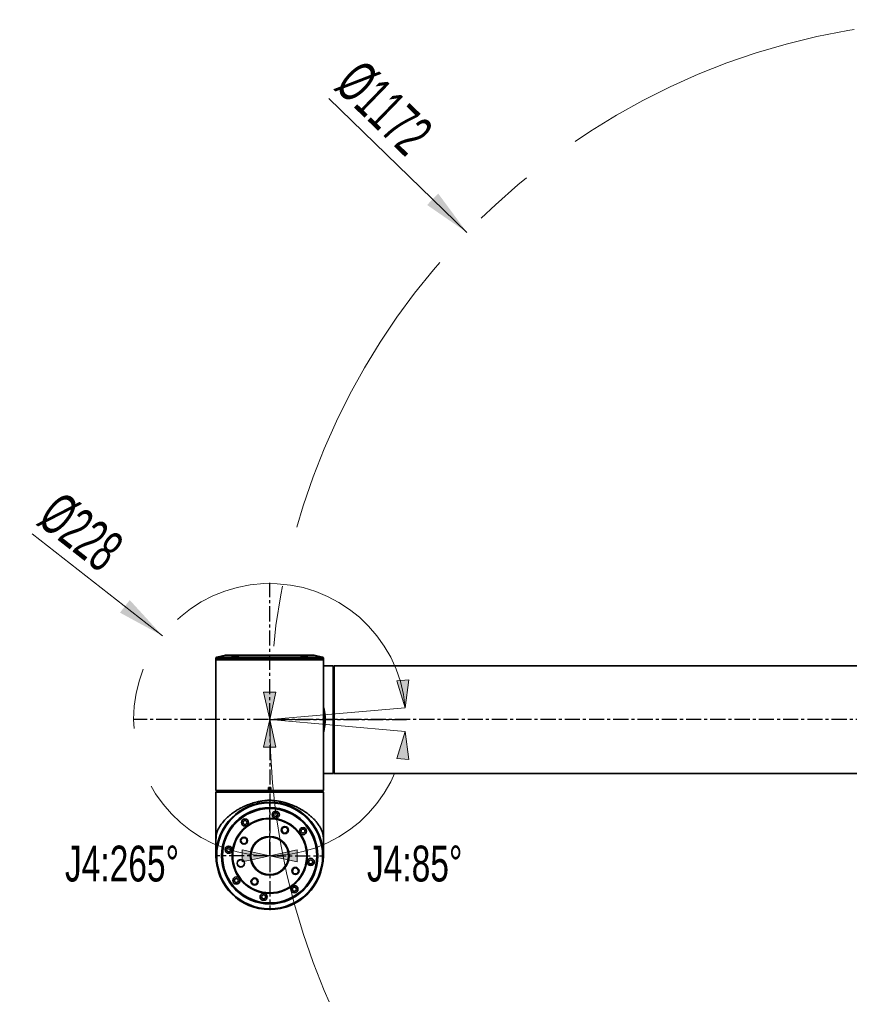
# Model space of a CAD drawing. Header units: millimetres. Extents: x -4 to 420, y 0 to 297.
# Tile 4 of 15: x 78 to 112, y 166 to 208. Entities that reach past the tile are written whole.
import ezdxf

# ---------------------------------------------------------------- set-up
doc = ezdxf.new("R2010")
doc.units = ezdxf.units.MM
doc.linetypes.add('CENTERX2', pattern=[20.32, 12.7, -2.54, 2.54, -2.54])
doc.layers.get('0').update_dxf_attribs({"lineweight": 18})
doc.layers.add('中心线层', color=6, linetype='CENTERX2', lineweight=25)
doc.layers.add('标注层', color=150, linetype='Continuous', lineweight=18)
doc.styles.add('SLDTEXTSTYLE0', font='txt', dxfattribs={"width": 0.7})
doc.styles.add('SLDTEXTSTYLE19', font='txt', dxfattribs={"width": 0.605})
doc.dimstyles.new('SLDDIMSTYLE0', dxfattribs={"dimtxt": 3.5, "dimasz": 4, "dimexe": 0, "dimexo": 0.0625, "dimgap": 0.875, "dimtad": 1, "dimrnd": 1e-09, "dimzin": 12, "dimdsep": 46, "dimtxsty": 'SLDTEXTSTYLE19', "dimcen": 0.09, "dimdle": 8, "dimadec": 0, "dimazin": 3, "dimtfac": 1, "dimtdec": 3, "dimtofl": 0, "dimtmove": 0, "dimatfit": 3, "dimfxl": 0, "dimfrac": 2, "dimtolj": 1, "dimarcsym": 0})

# ---------------------------------------------------------------- blocks, each defined once
blk = doc.blocks.new('块1')
at = {"linetype": 'Continuous'}
blk.add_hatch(color=7, dxfattribs=at).paths.add_polyline_path([(5474.3, 5769.8), (5448.8, 5654.8), (5499.8, 5654.8)], flags=0)
at = {"color": 7, "linetype": 'Continuous', "lineweight": 18}
for p, q in [((5474.3, 5769.8), (5448.8, 5654.8)), ((5499.8, 5654.8), (5474.3, 5769.8)), ((5448.8, 5654.8), (5499.8, 5654.8))]:
    blk.add_line(p, q, dxfattribs=at)
blk = doc.blocks.new('SW_CENTERMARKSYMBOL_1')
at = {"layer": '中心线层', "color": 0}
for p, q in [((0, 1), (0, 114.5)), ((-1, 0), (-114.5, 0)), ((0, 0), (-0.5, 0)), ((0, 0), (0, 0.5)), ((0, 0), (0, -0.5)), ((0, 0), (0.5, 0)), ((1, 0), (114.5, 0)), ((0, -1), (0, -114.5))]:
    blk.add_line(p, q, dxfattribs=at)
blk = doc.blocks.new('SW_CENTERMARKSYMBOL_2')
at = {"layer": '中心线层', "color": 0}
blk.add_line((-1, 0), (-586.5, 0), dxfattribs=at)
blk = doc.blocks.new('SW_CENTERMARKSYMBOL_3')
at = {"layer": '中心线层', "color": 0}
for p, q in [((0, 1), (0, 45.5)), ((-1, 0), (-45.5, 0)), ((0, 0), (-0.5, 0)), ((0, 0), (0, 0.5)), ((0, 0), (0, -0.5)), ((0, 0), (0.5, 0)), ((1, 0), (45.5, 0)), ((0, -1), (0, -45.5))]:
    blk.add_line(p, q, dxfattribs=at)
blk = doc.blocks.new('*X36')
at = {"layer": '标注层', "linetype": 'Continuous'}
blk.add_hatch(color=0, dxfattribs=at).paths.add_polyline_path([(-56.039, 20.443), (-57.243, 22.074), (-57.707, 21.595)], flags=0)
at = {"layer": '标注层', "color": 0, "linetype": 'Continuous'}
blk.add_line((-61.819, 26.046), (-56.039, 20.443), dxfattribs=at)
at = {"layer": '标注层', "color": 0, "insert": (-59.523, 25.641), "char_height": 1.75, "width": 7.72473, "attachment_point": 5, "rotation": 315.8935, "style": 'SLDTEXTSTYLE19'}
blk.add_mtext('%%C1172', dxfattribs=at)
blk = doc.blocks.new('*X37')
at = {"layer": '标注层', "linetype": 'Continuous'}
blk.add_hatch(color=0, dxfattribs=at).paths.add_polyline_path([(-68.791, 3.56), (-70.161, 5.055), (-70.572, 4.529)], flags=0)
at = {"layer": '标注层', "color": 0, "linetype": 'Continuous'}
blk.add_line((-74.251, 7.828), (-68.791, 3.56), dxfattribs=at)
at = {"layer": '标注层', "color": 0, "insert": (-72.223, 7.896), "char_height": 1.75, "width": 6.22237, "attachment_point": 5, "rotation": 321.9878, "style": 'SLDTEXTSTYLE19'}
blk.add_mtext('%%C228', dxfattribs=at)
blk = doc.blocks.new('1')
at = {"color": 0, "linetype": 'Continuous', "lineweight": 35}
for p, q in [((-66.55, 2.62), (-66.55, 2.55)), ((-62.70901, 2.62), (-66.55, 2.62)), ((-66.55, 2.55), (-66.55, 0.05)), ((-62.05, 2.55), (-66.55, 2.55)), ((-66.15783, 2.74824), (-66.51098, 2.66878)), ((-66.51098, 2.66878), (-62.08903, 2.66878)), ((-62.44217, 2.74824), (-66.15783, 2.74824)), ((-62.45314, 2.74946), (-66.14686, 2.74946)), ((-62.05, 2.62), (-62.70901, 2.62)), ((-62.08903, 2.66878), (-62.44217, 2.74824)), ((-62.05, 2.55), (-62.05, 2.62)), ((-62.05, 0.05), (-62.05, 2.55)), ((-61.635, 2.3), (-62.05, 2.3)), ((-61.61, 2.275), (-61.635, 2.3)), ((-61.635, -2.19944), (-61.635, 2.3)), ((-61.61, 2.275), (-61.61, -2.17449)), ((-61.6, 2.15), (-61.61, 2.15)), ((-38.985, 2.3), (-61.6, 2.3)), ((-61.6, -2.2), (-61.6, 2.3)), ((-61.6, 1.1), (-61.61, 1.1)), ((-66.55, 0.05), (-66.55, -2.91)), ((-62.05, -2.91), (-62.05, 0.05)), ((-61.61, -2.05), (-61.6, -2.05)), ((-62.05, -2.2), (-61.765, -2.2)), ((-61.765, -2.2), (-61.765, -2.19944)), ((-61.635, -2.19944), (-61.765, -2.19944)), ((-61.61, -2.17449), (-61.62556, -2.19)), ((-61.6, -2.2), (-38.985, -2.2)), ((-64.35, -2.79), (-64.25, -2.79)), ((-64.35, -2.79), (-64.35, -2.91)), ((-64.25, -2.91), (-64.25, -2.79)), ((-66.55, -2.91), (-66.515, -2.945)), ((-66.55, -2.91), (-64.35, -2.91)), ((-66.525, -2.96), (-66.55, -2.985)), ((-66.55, -2.985), (-66.55, -5.65)), ((-62.05056, -2.985), (-66.55, -2.985)), ((-66.525, -2.96), (-62.07551, -2.96)), ((-66.515, -2.945), (-64.34306, -2.945)), ((-64.35, -2.91), (-64.35, -2.91944)), ((-64.34306, -2.945), (-64.25694, -2.945)), ((-64.25694, -2.945), (-62.085, -2.945)), ((-64.25, -2.91), (-62.05, -2.91)), ((-64.25, -2.91), (-64.25, -2.91944)), ((-62.085, -2.945), (-62.05, -2.91)), ((-62.07551, -2.96), (-62.06, -2.97556)), ((-62.05056, -2.985), (-62.05056, -3.115)), ((-62.05, -3.115), (-62.05056, -3.115)), ((-62.05, -5.65), (-62.05, -3.115)), ((-65.31091, -3.63988), (-65.31092, -3.63792)), ((-65.14348, -3.564), (-65.14348, -3.56408)), ((-64.8378, -3.46522), (-64.83782, -3.46375)), ((-63.76219, -3.46445), (-63.76221, -3.46522)), ((-63.28909, -3.63858), (-63.28909, -3.63988)), ((-65.52041, -3.75973), (-65.52044, -3.75825)), ((-65.49079, -3.73812), (-65.49076, -3.74092)), ((-63.10924, -3.74092), (-63.10922, -3.73824)), ((-63.07958, -3.7589), (-63.0796, -3.75973)), ((-62.0506, -5.25619), (-62.0506, -5.59677)), ((-66.54961, -5.60733), (-66.54965, -5.61001)), ((-66.54959, -5.60709), (-66.54957, -5.60587)), ((-62.0506, -5.59749), (-62.0506, -5.59859)), ((-62.0504, -5.5968), (-62.0504, -5.61317))]:
    blk.add_line(p, q, dxfattribs=at)
at = {"color": 0, "linetype": 'CENTERX2', "lineweight": 18}
for p, q in [((-58.62169, 0.54679), (-64.3, 0.05)), ((-64.3, 0.05), (-58.62169, -0.44679))]:
    blk.add_line(p, q, dxfattribs=at)
at = {"color": 0, "linetype": 'Continuous', "lineweight": 35}
for centre, radius in [((-64.3, -5.65), 2.25), ((-64.3, -5.65), 2.21857), ((-64.3, -5.65), 2.01572), ((-64.3, -5.65), 2), ((-64.3, -5.65), 1.975), ((-64.3, -5.65), 1.575), ((-64.3, -5.65), 1.55), ((-65.33508, -4.25446), 0.15), ((-64.04512, -3.9313), 0.15), ((-64.04512, -3.9313), 0.085), ((-65.33508, -4.25446), 0.085), ((-63.66679, -4.57225), 0.15), ((-63.66679, -4.57225), 0.125), ((-62.90446, -4.61492), 0.15), ((-62.90446, -4.61492), 0.085), ((-65.37775, -5.01679), 0.15), ((-65.37775, -5.01679), 0.125), ((-64.3, -5.65), 0.8125), ((-64.3, -5.65), 0.7875), ((-66.0187, -5.39512), 0.15), ((-66.0187, -5.39512), 0.085), ((-62.5813, -5.90488), 0.15), ((-65.50983, -5.96434), 0.1575), ((-65.50983, -5.96434), 0.15), ((-63.22225, -6.28321), 0.15), ((-63.22225, -6.28321), 0.125), ((-62.5813, -5.90488), 0.085), ((-65.69554, -6.68508), 0.15), ((-64.93321, -6.72775), 0.15), ((-65.69554, -6.68508), 0.085), ((-64.93321, -6.72775), 0.125), ((-63.26492, -7.04554), 0.15), ((-63.26492, -7.04554), 0.085), ((-64.55488, -7.3687), 0.15), ((-64.55488, -7.3687), 0.085)]:
    blk.add_circle(centre, radius, dxfattribs=at)
at = {"color": 0, "linetype": 'CENTERX2', "lineweight": 18}
for centre, radius, start, end in [((-35, 0.05), 29.3, 20, 340), ((-64.3, 0.05), 5.7, 5, 355)]:
    blk.add_arc(centre, radius, start, end, dxfattribs=at)
at = {"color": 0, "linetype": 'Continuous', "lineweight": 35}
for centre, start, end in [((-66.5, 2.62), 102.680383, 180), ((-66.14686, 2.69946), 90, 102.680383), ((-62.45315, 2.69946), 77.319617, 90), ((-62.1, 2.62), 0, 77.319617)]:
    blk.add_arc(centre, 0.05, start, end, dxfattribs=at)
for points, knots in [([(-65.8484, 2.70599), (-65.8602, 2.70213), (-65.8838, 2.6944), (-65.90041, 2.68414), (-65.90008, 2.67633), (-65.88218, 2.67176), (-65.84973, 2.67075), (-65.80667, 2.67323), (-65.75759, 2.67894), (-65.7074, 2.68741), (-65.6613, 2.69796), (-65.62461, 2.70958), (-65.60212, 2.72095), (-65.59698, 2.73053), (-65.60974, 2.73696), (-65.63815, 2.73941), (-65.67826, 2.73776), (-65.72572, 2.73236), (-65.77578, 2.72388), (-65.81819, 2.71456), (-65.83991, 2.7084), (-65.8484, 2.70599)], [0, 0, 0, 0, 0.034733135, 0.069480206, 0.1038343, 0.137439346, 0.170372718, 0.20295562, 0.235618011, 0.268753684, 0.302586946, 0.33710983, 0.37201423, 0.406764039, 0.440821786, 0.473957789, 0.506424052, 0.538809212, 0.571718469, 0.605486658, 0.627176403, 0.627176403, 0.627176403, 0.627176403]), ([(-62.9565, 2.73875), (-62.96705, 2.73836), (-62.98816, 2.73759), (-63.00182, 2.73161), (-63.00003, 2.72292), (-62.98148, 2.71209), (-62.94769, 2.70042), (-62.90209, 2.6893), (-62.85033, 2.68006), (-62.799, 2.67372), (-62.75423, 2.67083), (-62.72072, 2.6715), (-62.70156, 2.67557), (-62.69851, 2.68267), (-62.71208, 2.69223), (-62.7414, 2.70343), (-62.78369, 2.71511), (-62.83423, 2.72584), (-62.88636, 2.73401), (-62.92841, 2.7382), (-62.94883, 2.7386), (-62.9565, 2.73875)], [0, 0, 0, 0, 0.032577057, 0.065141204, 0.098128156, 0.131985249, 0.166602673, 0.201525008, 0.23619897, 0.270209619, 0.303472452, 0.336191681, 0.368764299, 0.401613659, 0.435068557, 0.469255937, 0.504021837, 0.538928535, 0.573408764, 0.607030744, 0.62725017, 0.62725017, 0.62725017, 0.62725017]), ([(-62.0504, 0.59841), (-62.04701, 0.58644), (-62.02848, 0.52107), (-62.00567, 0.39217), (-61.98134, 0.22025), (-61.97221, 0.06327), (-61.97792, -0.07474), (-61.99087, -0.2015), (-62.01279, -0.33496), (-62.03292, -0.43612), (-62.04774, -0.49114), (-62.05037, -0.50087)], [0, 0, 0, 0, 0.03847259, 0.210012, 0.39195982, 0.55790356, 0.67567138, 0.80189452, 0.93701658, 1.08139949, 1.11243049, 1.11243049, 1.11243049, 1.11243049]), ([(-61.62556, -2.19), (-61.62741, -2.19185), (-61.63056, -2.195), (-61.6337, -2.19815), (-61.635, -2.19944)], [0, 0, 0, 0, 0.0078477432, 0.0133542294, 0.0133542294, 0.0133542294, 0.0133542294]), ([(-64.35, -2.91944), (-64.34911, -2.92722), (-64.34811, -2.93599), (-64.34357, -2.94409), (-64.34306, -2.945)], [0, 0, 0, 0, 0.0236962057, 0.0266748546, 0.0266748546, 0.0266748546, 0.0266748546]), ([(-64.25694, -2.945), (-64.25431, -2.93927), (-64.25046, -2.9309), (-64.25011, -2.92219), (-64.25, -2.91944)], [0, 0, 0, 0, 0.0183028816, 0.0267253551, 0.0267253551, 0.0267253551, 0.0267253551]), ([(-62.06, -2.97556), (-62.05815, -2.97741), (-62.055, -2.98055), (-62.05185, -2.9837), (-62.05056, -2.985)], [0, 0, 0, 0, 0.0078472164, 0.0133526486, 0.0133526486, 0.0133526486, 0.0133526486]), ([(-66.5494, -5.25618), (-66.54956, -5.20638), (-66.54976, -5.143), (-66.54977, -5.06654), (-66.54973, -5.02959), (-66.54961, -4.98532), (-66.5493, -4.94411), (-66.54852, -4.90747), (-66.54683, -4.86043), (-66.54186, -4.80685), (-66.53014, -4.74291), (-66.51504, -4.68731), (-66.49781, -4.637), (-66.47862, -4.58795), (-66.44247, -4.50794), (-66.38084, -4.39866), (-66.2842, -4.26256), (-66.16729, -4.12789), (-66.0511, -4.01733), (-65.94708, -3.93013), (-65.86359, -3.8662), (-65.7794, -3.80696), (-65.67967, -3.74238), (-65.56249, -3.6741), (-65.42593, -3.60419), (-65.2584, -3.52916), (-65.05631, -3.4547), (-64.83995, -3.39417), (-64.64264, -3.35492), (-64.47014, -3.33152), (-64.3133, -3.32218), (-64.17524, -3.32791), (-64.04855, -3.34095), (-63.91483, -3.36245), (-63.77052, -3.39317), (-63.6184, -3.43357), (-63.46168, -3.48442), (-63.32434, -3.5375), (-63.20517, -3.59016), (-63.10264, -3.6403), (-63.00112, -3.69507), (-62.91213, -3.74795), (-62.83457, -3.79793), (-62.76736, -3.84418), (-62.70052, -3.89336), (-62.63442, -3.94547), (-62.55845, -4.00983), (-62.472, -4.09047), (-62.37854, -4.18909), (-62.3105, -4.2724), (-62.26469, -4.33489), (-62.23756, -4.37432), (-62.21218, -4.41379), (-62.18858, -4.45333), (-62.16678, -4.49287), (-62.14686, -4.5325), (-62.12565, -4.57819), (-62.10374, -4.63149), (-62.08425, -4.68969), (-62.06945, -4.74558), (-62.06104, -4.79121), (-62.05636, -4.82825), (-62.05401, -4.8547), (-62.05205, -4.88711), (-62.05105, -4.9231), (-62.05056, -4.96269), (-62.05022, -5.01887), (-62.05019, -5.11921), (-62.05045, -5.20601), (-62.0506, -5.25618)], [0, 0, 0, 0, 0.11915643, 0.1516531, 0.18076052, 0.20670441, 0.2576527, 0.28363517, 0.31058562, 0.40590333, 0.50275072, 0.60160275, 0.66663661, 0.74061789, 0.82974452, 1.03650607, 1.24360177, 1.45124427, 1.65828698, 1.76998291, 1.87655119, 1.97801208, 2.07439412, 2.21903881, 2.35738223, 2.48956689, 2.70151442, 2.90390947, 3.04063064, 3.1856484, 3.31791008, 3.41177698, 3.51237871, 3.62007558, 3.73515346, 3.86823891, 4.00533744, 4.14672075, 4.24512909, 4.34701794, 4.45244438, 4.56146494, 4.63820936, 4.71808109, 4.80109571, 4.88725755, 4.97658281, 5.1144586, 5.27137685, 5.4380919, 5.49847866, 5.55888493, 5.61931231, 5.67975963, 5.7402265, 5.80071431, 5.86074044, 5.95143681, 6.04974703, 6.13264107, 6.21565575, 6.2561354, 6.29070982, 6.31953339, 6.37251139, 6.39799668, 6.42346296, 6.51131514, 6.63166547, 6.63166547, 6.63166547, 6.63166547]), ([(-66.54898, -4.92885), (-66.54898, -4.93436), (-66.549, -4.97968), (-66.54905, -5.06187), (-66.54915, -5.20576), (-66.54929, -5.36526), (-66.54948, -5.51032), (-66.54953, -5.58699), (-66.54959, -5.60544), (-66.54959, -5.60617)], [0, 0, 0, 0, 0.012383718, 0.101840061, 0.18855904, 0.355343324, 0.515591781, 0.670979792, 0.677316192, 0.677316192, 0.677316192, 0.677316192]), ([(-62.05061, -5.59654), (-62.05061, -5.59635), (-62.05061, -5.58444), (-62.05093, -5.53865), (-62.05116, -5.47424), (-62.05133, -5.41226), (-62.05126, -5.33974), (-62.05126, -5.25152), (-62.05123, -5.14373), (-62.05122, -5.03907), (-62.05121, -4.96026), (-62.0512, -4.91887)], [0, 0, 0, 0, 0.001664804, 0.10468064, 0.189693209, 0.256766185, 0.314580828, 0.430496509, 0.503084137, 0.585976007, 0.677675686, 0.677675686, 0.677675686, 0.677675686])]:
    blk.add_open_spline(points, degree=3, knots=knots, dxfattribs=at)
at = {"color": 0, "linetype": 'Continuous', "xscale": 0.01, "yscale": 0.01, "zscale": 0.01}
for p, rotation in [((-9.11154, 62.79379), 184.9965763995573), ((-9.55306, 57.74504), 179.9965763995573), ((-119.04694, -57.64503), 359.9965763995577), ((-118.18875, -53.15077), 354.9965763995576), ((-121.99831, 49.09349), 270.0000000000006), ((-6.60169, -60.39349), 90.0000000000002)]:
    blk.add_blockref('块1', p, dxfattribs=dict(at, rotation=rotation))
at = {"layer": '中心线层', "color": 0, "xscale": 0.05, "yscale": 0.05, "zscale": 0.05}
for name, p in [('SW_CENTERMARKSYMBOL_2', (-35, 0.05)), ('SW_CENTERMARKSYMBOL_1', (-64.3, 0.05)), ('SW_CENTERMARKSYMBOL_3', (-64.3, -5.65))]:
    blk.add_blockref(name, p, dxfattribs=at)
at = {"layer": '标注层', "color": 0, "char_height": 1.5, "attachment_point": 1, "style": 'SLDTEXTSTYLE0'}
for s, insert, width in [('J4:265%%D', (-72.87564, -5.22439), 9.9955307), ('J4:85%%D', (-60.22577, -5.22439), 8.4938547)]:
    blk.add_mtext(s, dxfattribs=dict(at, insert=insert, width=width))
at = {"layer": '标注层', "color": 7}
dim = blk.add_diameter_dim_2p(p1=(-13.96122, -20.34264), p2=(-56.03878, 20.44264), dimstyle='SLDDIMSTYLE0', override={"dimscale": 0.5, "dimlfac": 20, "dimpost": '%%C<>', "dimsah": 1, "dimtzin": 12}, dxfattribs=at)
dim.commit()
dim.dimension.update_dxf_attribs({"geometry": '*X36', "text_midpoint": (-60.43269, 24.70161), "dimtype": 163})
at = {"layer": '标注层', "color": 0}
dim = blk.add_diameter_dim_2p(p1=(-59.80909, -3.46023), p2=(-68.79091, 3.56023), dimstyle='SLDDIMSTYLE0', override={"dimscale": 0.5, "dimlfac": 20, "dimpost": '%%C<>', "dimsah": 1, "dimtzin": 12}, dxfattribs=at)
dim.commit()
dim.dimension.update_dxf_attribs({"geometry": '*X37', "text_midpoint": (-73.0252, 6.86988), "dimtype": 163})

msp = doc.modelspace()

# ---------------------------------------------------------------- block references
msp.add_blockref('1', (152.292, 178.222))

doc.saveas('drawing.dxf')
